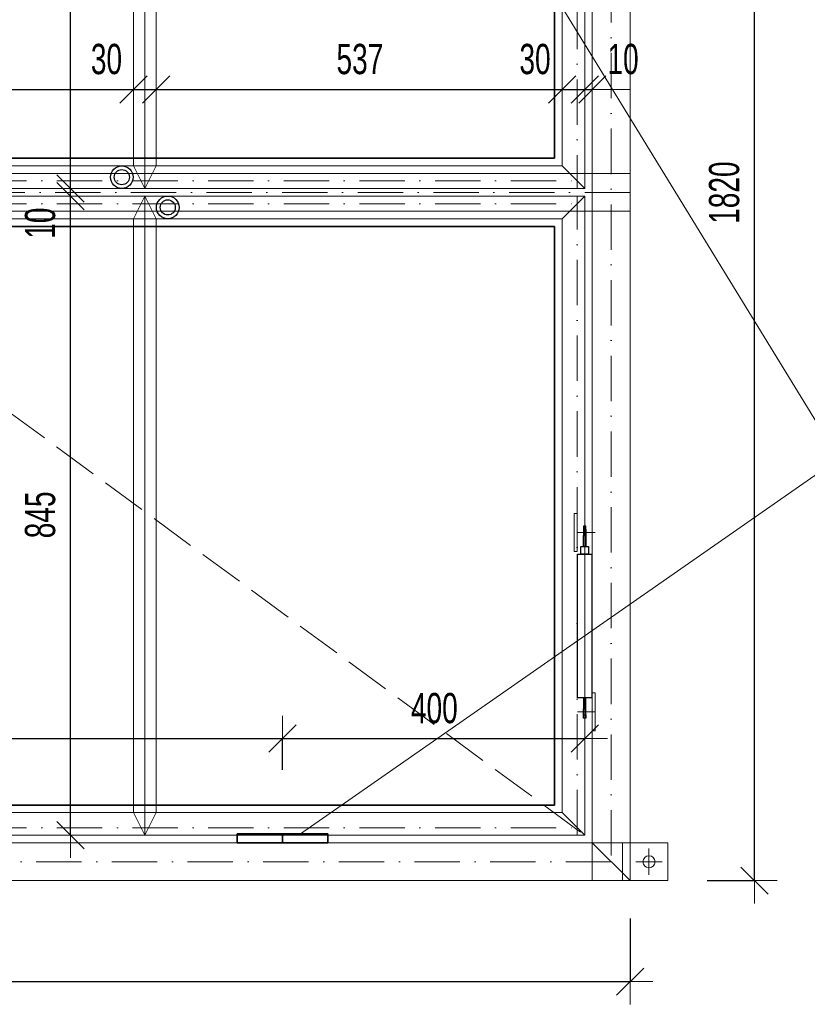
# Model space of a CAD drawing. Header units: millimetres. Extents: x 343 to 29776, y -61286 to -49226.
# Tile 10 of 19: x 3552 to 4594, y -52904 to -51602. Entities that reach past the tile are written whole.
import ezdxf

# ---------------------------------------------------------------- set-up
doc = ezdxf.new("R2010")
doc.units = ezdxf.units.MM
doc.header["$PDMODE"] = 65
for name, pattern in [('Carkovana 2x_1', [80, 60, -20]), ('Cerchovana 0.5x_1', [62, 30, -16, 0, -16]), ('Cerchovana_1', [100, 60, -20, 0, -20])]:
    doc.linetypes.add(name, pattern=pattern)
doc.layers.add('XR$1$VÝKRES (Z5) - REV. DVÍŘKA_1', color=7, linetype='Continuous', lineweight=25)
doc.styles.add('ARIALNARROW', font='ARIALN.TTF')
doc.dimstyles.new('DIMSTYLE_11', dxfattribs={"dimtxt": 40, "dimasz": 60, "dimexe": 0, "dimexo": 0, "dimgap": 20, "dimtad": 2, "dimdec": 0, "dimrnd": 1, "dimzin": 12, "dimdsep": 46, "dimtxsty": 'ARIALNARROW', "dimblk1": 'ALL_ML_STRICH', "dimblk2": 'ALL_ML_STRICH', "dimsah": 1, "dimcen": 0, "dimclrd": 6, "dimclre": 6, "dimclrt": 6, "dimadec": 0, "dimazin": 0, "dimtfac": 1, "dimtdec": 0, "dimtix": 1, "dimtmove": 2, "dimatfit": 3, "dimfxl": 0, "dimtvp": 1.2, "dimtzin": 0, "dimlwd": 0, "dimlwe": 13, "dimarcsym": 0})
doc.dimstyles.new('DIMSTYLE_13', dxfattribs={"dimtxt": 40, "dimasz": 60, "dimexe": 0, "dimexo": 0, "dimgap": 20, "dimtad": 2, "dimdec": 0, "dimrnd": 1, "dimzin": 12, "dimdsep": 46, "dimtxsty": 'ARIALNARROW', "dimblk1": 'ALL_ML_STRICH', "dimblk2": 'ALL_ML_STRICH', "dimsah": 1, "dimcen": 0, "dimclrd": 6, "dimclre": 6, "dimclrt": 6, "dimadec": 0, "dimazin": 0, "dimtfac": 1, "dimtdec": 0, "dimtix": 1, "dimtmove": 2, "dimatfit": 3, "dimfxl": 0, "dimtzin": 0, "dimlwd": 0, "dimlwe": 13, "dimarcsym": 0})

# ---------------------------------------------------------------- blocks, each defined once
blk = doc.blocks.new('KOMPLEXNÍ OBJEKT_15')
at = {"layer": 'XR$1$VÝKRES (Z5) - REV. DVÍŘKA_1', "color": 1, "linetype": 'Continuous', "lineweight": 13}
for p, q in [((4309.5, -52541.9), (4309.5, -52491.9)), ((4309.5, -52491.9), (4313.5, -52491.9)), ((4313.5, -52491.9), (4313.5, -52541.9)), ((4313.5, -52541.9), (4309.5, -52541.9))]:
    blk.add_line(p, q, dxfattribs=at)
for points in [[(4309.5, -52541.9), (4309.5, -52541.9)], [(4313.5, -52541.9), (4313.5, -52541.9)]]:
    blk.add_lwpolyline(points, close=True, dxfattribs=at)
blk = doc.blocks.new('KOMPLEXNÍ OBJEKT_16')
at = {"layer": 'XR$1$VÝKRES (Z5) - REV. DVÍŘKA_1', "color": 1, "linetype": 'Continuous', "lineweight": 13}
for p, q in [((4285.5, -52304.9), (4285.5, -52254.9)), ((4285.5, -52254.9), (4289.5, -52254.9)), ((4289.5, -52254.9), (4289.5, -52304.9)), ((4289.5, -52304.9), (4285.5, -52304.9))]:
    blk.add_line(p, q, dxfattribs=at)
blk = doc.blocks.new('KOMPLEXNÍ OBJEKT_17')
at = {"layer": 'XR$1$VÝKRES (Z5) - REV. DVÍŘKA_1', "color": 5, "linetype": 'Continuous', "lineweight": 13}
for p, q in [((2029.5, -51795.2), (4269.5, -51795.2)), ((4269.5, -51795.2), (4299.5, -51825.2)), ((4299.5, -51825.2), (1999.5, -51825.2))]:
    blk.add_line(p, q, dxfattribs=at)
at = {"layer": 'XR$1$VÝKRES (Z5) - REV. DVÍŘKA_1', "color": 5, "linetype": 'Cerchovana_1', "lineweight": 13}
blk.add_line((1999.5, -51815.2), (4299.5, -51815.2), dxfattribs=at)
blk = doc.blocks.new('KOMPLEXNÍ OBJEKT_18')
at = {"layer": 'XR$1$VÝKRES (Z5) - REV. DVÍŘKA_1', "color": 5, "linetype": 'Continuous', "lineweight": 13}
for p, q in [((4299.5, -51835.2), (1999.5, -51835.2)), ((4269.5, -51865.2), (4299.5, -51835.2)), ((2029.5, -51865.2), (4269.5, -51865.2))]:
    blk.add_line(p, q, dxfattribs=at)
at = {"layer": 'XR$1$VÝKRES (Z5) - REV. DVÍŘKA_1', "color": 5, "linetype": 'Cerchovana_1', "lineweight": 13}
blk.add_line((1999.5, -51845.2), (4299.5, -51845.2), dxfattribs=at)
blk = doc.blocks.new('KOMPLEXNÍ OBJEKT_20')
at = {"layer": 'XR$1$VÝKRES (Z5) - REV. DVÍŘKA_1', "color": 204, "linetype": 'Continuous', "lineweight": 13}
for p, q in [((4359.5, -51805.2), (1939.5, -51805.2)), ((4359.5, -51855.2), (4359.5, -51805.2)), ((1939.5, -51855.2), (4359.5, -51855.2))]:
    blk.add_line(p, q, dxfattribs=at)
at = {"layer": 'XR$1$VÝKRES (Z5) - REV. DVÍŘKA_1', "color": 204, "linetype": 'Cerchovana_1', "lineweight": 13}
blk.add_line((4359.5, -51830.2), (1939.5, -51830.2), dxfattribs=at)
blk = doc.blocks.new('KOMPLEXNÍ OBJEKT_24')
at = {"layer": 'XR$1$VÝKRES (Z5) - REV. DVÍŘKA_1', "color": 5, "linetype": 'Continuous', "lineweight": 13}
for p, q in [((4269.5, -51010.2), (4299.5, -50980.2)), ((4299.5, -50980.2), (4299.5, -51825.2)), ((4269.5, -51795.2), (4269.5, -51010.2)), ((4299.5, -51825.2), (4269.5, -51795.2))]:
    blk.add_line(p, q, dxfattribs=at)
at = {"layer": 'XR$1$VÝKRES (Z5) - REV. DVÍŘKA_1', "color": 5, "linetype": 'Cerchovana_1', "lineweight": 13}
blk.add_line((4289.5, -50980.2), (4289.5, -51825.2), dxfattribs=at)
blk = doc.blocks.new('KOMPLEXNÍ OBJEKT_27')
at = {"layer": 'XR$1$VÝKRES (Z5) - REV. DVÍŘKA_1', "color": 5, "linetype": 'Continuous', "lineweight": 13}
for p, q in [((3702.5, -51010.2), (3717.5, -50980.2)), ((3717.5, -50980.2), (3717.5, -51825.2)), ((3717.5, -50980.2), (3732.5, -51010.2)), ((3702.5, -51010.2), (3702.5, -51795.2)), ((3732.5, -51010.2), (3732.5, -51795.2)), ((3732.5, -51795.2), (3702.5, -51795.2)), ((3717.5, -51825.2), (3702.5, -51795.2)), ((3717.5, -51825.2), (3732.5, -51795.2))]:
    blk.add_line(p, q, dxfattribs=at)
blk = doc.blocks.new('KOMPLEXNÍ OBJEKT_29')
at = {"layer": 'XR$1$VÝKRES (Z5) - REV. DVÍŘKA_1', "color": 5, "linetype": 'Continuous', "lineweight": 13}
for p, q in [((2029.5, -52650.2), (4269.5, -52650.2)), ((4269.5, -52650.2), (4299.5, -52680.2)), ((4299.5, -52680.2), (1999.5, -52680.2))]:
    blk.add_line(p, q, dxfattribs=at)
at = {"layer": 'XR$1$VÝKRES (Z5) - REV. DVÍŘKA_1', "color": 5, "linetype": 'Cerchovana_1', "lineweight": 13}
blk.add_line((1999.5, -52670.2), (4299.5, -52670.2), dxfattribs=at)
blk = doc.blocks.new('KOMPLEXNÍ OBJEKT_30')
at = {"layer": 'XR$1$VÝKRES (Z5) - REV. DVÍŘKA_1', "color": 1, "linetype": 'Continuous', "lineweight": 13}
for p, q in [((1989.5, -52690.2), (4309.5, -52690.2)), ((4309.5, -52690.2), (4359.5, -52740.2)), ((4359.5, -52740.2), (1939.5, -52740.2))]:
    blk.add_line(p, q, dxfattribs=at)
at = {"layer": 'XR$1$VÝKRES (Z5) - REV. DVÍŘKA_1', "color": 1, "linetype": 'Cerchovana_1', "lineweight": 13}
blk.add_line((4334.5, -52715.2), (1964.5, -52715.2), dxfattribs=at)
blk = doc.blocks.new('KOMPLEXNÍ OBJEKT_31')
at = {"layer": 'XR$1$VÝKRES (Z5) - REV. DVÍŘKA_1', "color": 5, "linetype": 'Continuous', "lineweight": 13}
for p, q in [((4299.5, -51835.2), (4269.5, -51865.2)), ((4299.5, -52680.2), (4299.5, -51835.2)), ((4269.5, -51865.2), (4269.5, -52650.2)), ((4269.5, -52650.2), (4299.5, -52680.2))]:
    blk.add_line(p, q, dxfattribs=at)
at = {"layer": 'XR$1$VÝKRES (Z5) - REV. DVÍŘKA_1', "color": 5, "linetype": 'Cerchovana_1', "lineweight": 13}
blk.add_line((4289.5, -52680.2), (4289.5, -51835.2), dxfattribs=at)
blk = doc.blocks.new('KOMPLEXNÍ OBJEKT_34')
at = {"layer": 'XR$1$VÝKRES (Z5) - REV. DVÍŘKA_1', "color": 5, "linetype": 'Continuous', "lineweight": 13}
for p, q in [((3717.5, -51835.2), (3702.5, -51865.2)), ((3717.5, -51835.2), (3732.5, -51865.2)), ((3717.5, -52680.2), (3717.5, -51835.2)), ((3732.5, -51865.2), (3702.5, -51865.2)), ((3702.5, -52650.2), (3702.5, -51865.2)), ((3732.5, -52650.2), (3732.5, -51865.2)), ((3702.5, -52650.2), (3717.5, -52680.2)), ((3717.5, -52680.2), (3732.5, -52650.2))]:
    blk.add_line(p, q, dxfattribs=at)
blk = doc.blocks.new('ALL_ML_STRICH')
at = {"color": 0, "linetype": 'ByBlock', "lineweight": -2}
for p, q in [((0, -0.5), (0, 0.5)), ((-0.3, -0.3), (0.3, 0.3)), ((-1, 0), (0.5, 0))]:
    blk.add_line(p, q, dxfattribs=at)
blk = doc.blocks.new('*D115')
at = {"layer": 'DEFPOINTS', "color": 6, "linetype": 'Continuous', "lineweight": 13}
for p in [(1939.5, -52740.2), (4359.5, -52740.2), (1939.5, -52873.7)]:
    blk.add_point(p, dxfattribs=at)
at = {"layer": 'XR$1$VÝKRES (Z5) - REV. DVÍŘKA_1', "color": 6, "linetype": 'Continuous', "lineweight": -2}
for p, q in [((1939.5, -52790.4), (1939.5, -52873.7)), ((4359.5, -52790.4), (4359.5, -52873.7)), ((1939.5, -52873.7), (4359.5, -52873.7))]:
    blk.add_line(p, q, dxfattribs=at)
at = {"layer": 'XR$1$VÝKRES (Z5) - REV. DVÍŘKA_1', "color": 6, "linetype": 'Continuous', "lineweight": 13, "xscale": 60, "yscale": 60, "zscale": 60, "rotation": 180}
blk.add_blockref('ALL_ML_STRICH', (1939.5, -52873.7), dxfattribs=at)
at = {"layer": 'XR$1$VÝKRES (Z5) - REV. DVÍŘKA_1', "color": 6, "linetype": 'Continuous', "lineweight": 13, "xscale": 60, "yscale": 60, "zscale": 60}
blk.add_blockref('ALL_ML_STRICH', (4359.5, -52873.7), dxfattribs=at)
at = {"layer": 'XR$1$VÝKRES (Z5) - REV. DVÍŘKA_1', "color": 6, "linetype": 'Continuous', "lineweight": 13, "insert": (3149.1, -52833.7), "char_height": 40, "width": 129.829, "attachment_point": 5, "style": 'ARIALNARROW'}
blk.add_mtext('\\W0.81;\\A1;{2420}', dxfattribs=at)
blk = doc.blocks.new('KOMPLEXNÍ OBJEKT_36')
at = {"layer": 'XR$1$VÝKRES (Z5) - REV. DVÍŘKA_1', "color": 1, "linetype": 'Continuous', "lineweight": 13}
for p, q in [((4359.5, -50920.2), (4359.5, -52740.2)), ((4309.5, -52690.2), (4309.5, -50970.2)), ((4359.5, -52740.2), (4309.5, -52690.2))]:
    blk.add_line(p, q, dxfattribs=at)
at = {"layer": 'XR$1$VÝKRES (Z5) - REV. DVÍŘKA_1', "color": 1, "linetype": 'Cerchovana_1', "lineweight": 13}
blk.add_line((4334.5, -50945.2), (4334.5, -52715.2), dxfattribs=at)
blk = doc.blocks.new('*D121')
at = {"layer": 'DEFPOINTS', "color": 6, "linetype": 'Continuous', "lineweight": 13}
for p in [(3702.7, -51835.2), (3619.1, -52680.2), (3717.5, -52680.2)]:
    blk.add_point(p, dxfattribs=at)
at = {"layer": 'XR$1$VÝKRES (Z5) - REV. DVÍŘKA_1', "color": 6, "linetype": 'Continuous', "lineweight": -2}
for p, q in [((3619.1, -51835.2), (3619.1, -51835.2)), ((3619.1, -52680.2), (3619.1, -51835.2)), ((3619.1, -52680.2), (3619.1, -52680.2))]:
    blk.add_line(p, q, dxfattribs=at)
at = {"layer": 'XR$1$VÝKRES (Z5) - REV. DVÍŘKA_1', "color": 6, "linetype": 'Continuous', "lineweight": 13, "xscale": 60, "yscale": 60, "zscale": 60}
for p, rotation in [((3619.1, -51835.2), 90), ((3619.1, -52680.2), 270)]:
    blk.add_blockref('ALL_ML_STRICH', p, dxfattribs=dict(at, rotation=rotation))
at = {"layer": 'XR$1$VÝKRES (Z5) - REV. DVÍŘKA_1', "color": 6, "linetype": 'Continuous', "lineweight": 13, "insert": (3579.1, -52256.6), "char_height": 40, "width": 97.371, "attachment_point": 5, "rotation": 90, "style": 'ARIALNARROW'}
blk.add_mtext('\\W0.81;\\A1;{845}', dxfattribs=at)
blk = doc.blocks.new('*D122')
at = {"layer": 'DEFPOINTS', "color": 6, "linetype": 'Continuous', "lineweight": 13}
for p in [(3654.8, -51825.2), (3619.1, -51835.2), (3702.7, -51835.2)]:
    blk.add_point(p, dxfattribs=at)
at = {"layer": 'XR$1$VÝKRES (Z5) - REV. DVÍŘKA_1', "color": 6, "linetype": 'Continuous', "lineweight": -2}
for p, q in [((3619.1, -51825.2), (3619.1, -51825.2)), ((3619.1, -51835.2), (3619.1, -51825.2)), ((3619.1, -51835.2), (3619.1, -51835.2))]:
    blk.add_line(p, q, dxfattribs=at)
at = {"layer": 'XR$1$VÝKRES (Z5) - REV. DVÍŘKA_1', "color": 6, "linetype": 'Continuous', "lineweight": 13, "xscale": 60, "yscale": 60, "zscale": 60}
for p, rotation in [((3619.1, -51835.2), 270), ((3619.1, -51825.2), 90)]:
    blk.add_blockref('ALL_ML_STRICH', p, dxfattribs=dict(at, rotation=rotation))
at = {"layer": 'XR$1$VÝKRES (Z5) - REV. DVÍŘKA_1', "color": 6, "linetype": 'Continuous', "lineweight": 13, "insert": (3579.1, -51871), "char_height": 40, "width": 64.914, "attachment_point": 5, "rotation": 90, "style": 'ARIALNARROW'}
blk.add_mtext('\\W0.81;\\A1;{10}', dxfattribs=at)
blk = doc.blocks.new('*D123')
at = {"layer": 'DEFPOINTS', "color": 6, "linetype": 'Continuous', "lineweight": 13}
for p in [(3636.5, -50980.2), (3619.1, -51825.2), (3654.8, -51825.2)]:
    blk.add_point(p, dxfattribs=at)
at = {"layer": 'XR$1$VÝKRES (Z5) - REV. DVÍŘKA_1', "color": 6, "linetype": 'Continuous', "lineweight": -2}
for p, q in [((3619.1, -50980.2), (3619.1, -50980.2)), ((3619.1, -51825.2), (3619.1, -50980.2)), ((3619.1, -51825.2), (3619.1, -51825.2))]:
    blk.add_line(p, q, dxfattribs=at)
at = {"layer": 'XR$1$VÝKRES (Z5) - REV. DVÍŘKA_1', "color": 6, "linetype": 'Continuous', "lineweight": 13, "xscale": 60, "yscale": 60, "zscale": 60}
for p, rotation in [((3619.1, -50980.2), 90), ((3619.1, -51825.2), 270)]:
    blk.add_blockref('ALL_ML_STRICH', p, dxfattribs=dict(at, rotation=rotation))
at = {"layer": 'XR$1$VÝKRES (Z5) - REV. DVÍŘKA_1', "color": 6, "linetype": 'Continuous', "lineweight": 13, "insert": (3579.1, -51401.6), "char_height": 40, "width": 97.371, "attachment_point": 5, "rotation": 90, "style": 'ARIALNARROW'}
blk.add_mtext('\\W0.81;\\A1;{845}', dxfattribs=at)
blk = doc.blocks.new('*D133')
at = {"layer": 'DEFPOINTS', "color": 6, "linetype": 'Continuous', "lineweight": 13}
for p in [(4359.5, -50920.2), (4349.5, -52740.2), (4524.1, -52740.2)]:
    blk.add_point(p, dxfattribs=at)
at = {"layer": 'XR$1$VÝKRES (Z5) - REV. DVÍŘKA_1', "color": 6, "linetype": 'Continuous', "lineweight": -2}
for p, q in [((4461.6, -50920.2), (4524.1, -50920.2)), ((4524.1, -52740.2), (4524.1, -50920.2)), ((4461.6, -52740.2), (4524.1, -52740.2))]:
    blk.add_line(p, q, dxfattribs=at)
at = {"layer": 'XR$1$VÝKRES (Z5) - REV. DVÍŘKA_1', "color": 6, "linetype": 'Continuous', "lineweight": 13, "xscale": 60, "yscale": 60, "zscale": 60}
for p, rotation in [((4524.1, -50920.2), 90), ((4524.1, -52740.2), 270)]:
    blk.add_blockref('ALL_ML_STRICH', p, dxfattribs=dict(at, rotation=rotation))
at = {"layer": 'XR$1$VÝKRES (Z5) - REV. DVÍŘKA_1', "color": 6, "linetype": 'Continuous', "lineweight": 13, "insert": (4484.1, -51830.6), "char_height": 40, "width": 129.829, "attachment_point": 5, "rotation": 90, "style": 'ARIALNARROW'}
blk.add_mtext('\\W0.81;\\A1;{1820}', dxfattribs=at)
blk = doc.blocks.new('*D143')
at = {"layer": 'DEFPOINTS', "color": 6, "linetype": 'Continuous', "lineweight": 13}
for p in [(3164.5, -51694.2), (3164.5, -52158.7), (3702.5, -52160.8)]:
    blk.add_point(p, dxfattribs=at)
at = {"layer": 'XR$1$VÝKRES (Z5) - REV. DVÍŘKA_1', "color": 6, "linetype": 'Continuous', "lineweight": -2}
for p, q in [((3164.5, -51694.2), (3164.5, -51694.2)), ((3164.5, -51694.2), (3702.5, -51694.2)), ((3702.5, -51694.2), (3702.5, -51694.2))]:
    blk.add_line(p, q, dxfattribs=at)
at = {"layer": 'XR$1$VÝKRES (Z5) - REV. DVÍŘKA_1', "color": 6, "linetype": 'Continuous', "lineweight": 13, "xscale": 60, "yscale": 60, "zscale": 60, "rotation": 180}
blk.add_blockref('ALL_ML_STRICH', (3164.5, -51694.2), dxfattribs=at)
at = {"layer": 'XR$1$VÝKRES (Z5) - REV. DVÍŘKA_1', "color": 6, "linetype": 'Continuous', "lineweight": 13, "xscale": 60, "yscale": 60, "zscale": 60}
blk.add_blockref('ALL_ML_STRICH', (3702.5, -51694.2), dxfattribs=at)
at = {"layer": 'XR$1$VÝKRES (Z5) - REV. DVÍŘKA_1', "color": 6, "linetype": 'Continuous', "lineweight": 13, "insert": (3434.5, -51654.2), "char_height": 40, "width": 97.371, "attachment_point": 5, "style": 'ARIALNARROW'}
blk.add_mtext('\\W0.81;\\A1;{538}', dxfattribs=at)
blk = doc.blocks.new('*D144')
at = {"layer": 'DEFPOINTS', "color": 6, "linetype": 'Continuous', "lineweight": 13}
for p in [(3702.5, -51694.2), (3702.5, -52160.8), (3732.5, -52159.9)]:
    blk.add_point(p, dxfattribs=at)
at = {"layer": 'XR$1$VÝKRES (Z5) - REV. DVÍŘKA_1', "color": 6, "linetype": 'Continuous', "lineweight": -2}
for p, q in [((3702.5, -51694.2), (3702.5, -51694.2)), ((3702.5, -51694.2), (3732.5, -51694.2)), ((3732.5, -51694.2), (3732.5, -51694.2))]:
    blk.add_line(p, q, dxfattribs=at)
at = {"layer": 'XR$1$VÝKRES (Z5) - REV. DVÍŘKA_1', "color": 6, "linetype": 'Continuous', "lineweight": 13, "xscale": 60, "yscale": 60, "zscale": 60, "rotation": 180}
blk.add_blockref('ALL_ML_STRICH', (3702.5, -51694.2), dxfattribs=at)
at = {"layer": 'XR$1$VÝKRES (Z5) - REV. DVÍŘKA_1', "color": 6, "linetype": 'Continuous', "lineweight": 13, "xscale": 60, "yscale": 60, "zscale": 60}
blk.add_blockref('ALL_ML_STRICH', (3732.5, -51694.2), dxfattribs=at)
at = {"layer": 'XR$1$VÝKRES (Z5) - REV. DVÍŘKA_1', "color": 6, "linetype": 'Continuous', "lineweight": 13, "insert": (3666.7, -51654.2), "char_height": 40, "width": 64.914, "attachment_point": 5, "style": 'ARIALNARROW'}
blk.add_mtext('\\W0.81;\\A1;{30}', dxfattribs=at)
blk = doc.blocks.new('*D145')
at = {"layer": 'DEFPOINTS', "color": 6, "linetype": 'Continuous', "lineweight": 13}
for p in [(3732.5, -51694.2), (3732.5, -52159.9), (4269.5, -52173)]:
    blk.add_point(p, dxfattribs=at)
at = {"layer": 'XR$1$VÝKRES (Z5) - REV. DVÍŘKA_1', "color": 6, "linetype": 'Continuous', "lineweight": -2}
for p, q in [((3732.5, -51694.2), (3732.5, -51694.2)), ((3732.5, -51694.2), (4269.5, -51694.2)), ((4269.5, -51694.2), (4269.5, -51694.2))]:
    blk.add_line(p, q, dxfattribs=at)
at = {"layer": 'XR$1$VÝKRES (Z5) - REV. DVÍŘKA_1', "color": 6, "linetype": 'Continuous', "lineweight": 13, "xscale": 60, "yscale": 60, "zscale": 60, "rotation": 180}
blk.add_blockref('ALL_ML_STRICH', (3732.5, -51694.2), dxfattribs=at)
at = {"layer": 'XR$1$VÝKRES (Z5) - REV. DVÍŘKA_1', "color": 6, "linetype": 'Continuous', "lineweight": 13, "xscale": 60, "yscale": 60, "zscale": 60}
blk.add_blockref('ALL_ML_STRICH', (4269.5, -51694.2), dxfattribs=at)
at = {"layer": 'XR$1$VÝKRES (Z5) - REV. DVÍŘKA_1', "color": 6, "linetype": 'Continuous', "lineweight": 13, "insert": (4002, -51654.2), "char_height": 40, "width": 97.371, "attachment_point": 5, "style": 'ARIALNARROW'}
blk.add_mtext('\\W0.81;\\A1;{537}', dxfattribs=at)
blk = doc.blocks.new('*D146')
at = {"layer": 'DEFPOINTS', "color": 6, "linetype": 'Continuous', "lineweight": 13}
for p in [(4269.5, -51694.2), (4269.5, -52173), (4299.5, -52176.7)]:
    blk.add_point(p, dxfattribs=at)
at = {"layer": 'XR$1$VÝKRES (Z5) - REV. DVÍŘKA_1', "color": 6, "linetype": 'Continuous', "lineweight": -2}
for p, q in [((4269.5, -51694.2), (4269.5, -51694.2)), ((4269.5, -51694.2), (4299.5, -51694.2)), ((4299.5, -51694.2), (4299.5, -51694.2))]:
    blk.add_line(p, q, dxfattribs=at)
at = {"layer": 'XR$1$VÝKRES (Z5) - REV. DVÍŘKA_1', "color": 6, "linetype": 'Continuous', "lineweight": 13, "xscale": 60, "yscale": 60, "zscale": 60, "rotation": 180}
blk.add_blockref('ALL_ML_STRICH', (4269.5, -51694.2), dxfattribs=at)
at = {"layer": 'XR$1$VÝKRES (Z5) - REV. DVÍŘKA_1', "color": 6, "linetype": 'Continuous', "lineweight": 13, "xscale": 60, "yscale": 60, "zscale": 60}
blk.add_blockref('ALL_ML_STRICH', (4299.5, -51694.2), dxfattribs=at)
at = {"layer": 'XR$1$VÝKRES (Z5) - REV. DVÍŘKA_1', "color": 6, "linetype": 'Continuous', "lineweight": 13, "insert": (4233.7, -51654.2), "char_height": 40, "width": 64.914, "attachment_point": 5, "style": 'ARIALNARROW'}
blk.add_mtext('\\W0.81;\\A1;{30}', dxfattribs=at)
blk = doc.blocks.new('*D147')
at = {"layer": 'DEFPOINTS', "color": 6, "linetype": 'Continuous', "lineweight": 13}
for p in [(4299.5, -51694.2), (4309.5, -52166.7), (4299.5, -52176.7)]:
    blk.add_point(p, dxfattribs=at)
at = {"layer": 'XR$1$VÝKRES (Z5) - REV. DVÍŘKA_1', "color": 6, "linetype": 'Continuous', "lineweight": -2}
for p, q in [((4299.5, -51694.2), (4299.5, -51694.2)), ((4299.5, -51694.2), (4309.5, -51694.2)), ((4309.5, -51694.2), (4309.5, -51694.2))]:
    blk.add_line(p, q, dxfattribs=at)
at = {"layer": 'XR$1$VÝKRES (Z5) - REV. DVÍŘKA_1', "color": 6, "linetype": 'Continuous', "lineweight": 13, "xscale": 60, "yscale": 60, "zscale": 60}
blk.add_blockref('ALL_ML_STRICH', (4309.5, -51694.2), dxfattribs=at)
at = {"layer": 'XR$1$VÝKRES (Z5) - REV. DVÍŘKA_1', "color": 6, "linetype": 'Continuous', "lineweight": 13, "xscale": 60, "yscale": 60, "zscale": 60, "rotation": 180}
blk.add_blockref('ALL_ML_STRICH', (4299.5, -51694.2), dxfattribs=at)
at = {"layer": 'XR$1$VÝKRES (Z5) - REV. DVÍŘKA_1', "color": 6, "linetype": 'Continuous', "lineweight": 13, "insert": (4350.2, -51654.2), "char_height": 40, "width": 64.914, "attachment_point": 5, "style": 'ARIALNARROW'}
blk.add_mtext('\\W0.81;\\A1;{10}', dxfattribs=at)
blk = doc.blocks.new('*D149')
at = {"layer": 'DEFPOINTS', "color": 6, "linetype": 'Continuous', "lineweight": 13}
for p in [(2399.5, -52552.3), (2399.5, -52690.2), (3899.5, -52690.2)]:
    blk.add_point(p, dxfattribs=at)
at = {"layer": 'XR$1$VÝKRES (Z5) - REV. DVÍŘKA_1', "color": 6, "linetype": 'Continuous', "lineweight": -2}
for p, q in [((2399.5, -52593.8), (2399.5, -52552.3)), ((2399.5, -52552.3), (3899.5, -52552.3)), ((3899.5, -52593.8), (3899.5, -52552.3))]:
    blk.add_line(p, q, dxfattribs=at)
at = {"layer": 'XR$1$VÝKRES (Z5) - REV. DVÍŘKA_1', "color": 6, "linetype": 'Continuous', "lineweight": 13, "xscale": 60, "yscale": 60, "zscale": 60, "rotation": 180}
blk.add_blockref('ALL_ML_STRICH', (2399.5, -52552.3), dxfattribs=at)
at = {"layer": 'XR$1$VÝKRES (Z5) - REV. DVÍŘKA_1', "color": 6, "linetype": 'Continuous', "lineweight": 13, "xscale": 60, "yscale": 60, "zscale": 60}
blk.add_blockref('ALL_ML_STRICH', (3899.5, -52552.3), dxfattribs=at)
at = {"layer": 'XR$1$VÝKRES (Z5) - REV. DVÍŘKA_1', "color": 6, "linetype": 'Continuous', "lineweight": 13, "insert": (3149.1, -52512.3), "char_height": 40, "width": 129.829, "attachment_point": 5, "style": 'ARIALNARROW'}
blk.add_mtext('\\W0.81;\\A1;{1500}', dxfattribs=at)
blk = doc.blocks.new('*D150')
at = {"layer": 'DEFPOINTS', "color": 6, "linetype": 'Continuous', "lineweight": 13}
for p in [(3899.5, -52552.3), (4299.5, -52680.2), (3899.5, -52690.2)]:
    blk.add_point(p, dxfattribs=at)
at = {"layer": 'XR$1$VÝKRES (Z5) - REV. DVÍŘKA_1', "color": 6, "linetype": 'Continuous', "lineweight": -2}
for p, q in [((3899.5, -52593.8), (3899.5, -52552.3)), ((3899.5, -52552.3), (4299.5, -52552.3)), ((4299.5, -52552.3), (4299.5, -52552.3))]:
    blk.add_line(p, q, dxfattribs=at)
at = {"layer": 'XR$1$VÝKRES (Z5) - REV. DVÍŘKA_1', "color": 6, "linetype": 'Continuous', "lineweight": 13, "xscale": 60, "yscale": 60, "zscale": 60, "rotation": 180}
blk.add_blockref('ALL_ML_STRICH', (3899.5, -52552.3), dxfattribs=at)
at = {"layer": 'XR$1$VÝKRES (Z5) - REV. DVÍŘKA_1', "color": 6, "linetype": 'Continuous', "lineweight": 13, "xscale": 60, "yscale": 60, "zscale": 60}
blk.add_blockref('ALL_ML_STRICH', (4299.5, -52552.3), dxfattribs=at)
at = {"layer": 'XR$1$VÝKRES (Z5) - REV. DVÍŘKA_1', "color": 6, "linetype": 'Continuous', "lineweight": 13, "insert": (4100.5, -52512.3), "char_height": 40, "width": 97.371, "attachment_point": 5, "style": 'ARIALNARROW'}
blk.add_mtext('\\W0.81;\\A1;{400}', dxfattribs=at)
blk = doc.blocks.new('KOMPLEXNÍ OBJEKT_42')
at = {"layer": 'XR$1$VÝKRES (Z5) - REV. DVÍŘKA_1', "color": 3, "linetype": 'Continuous', "lineweight": 25}
for p, q in [((4301, -52271.4), (4298, -52271.4)), ((4298, -52271.4), (4298, -52275.9)), ((4298, -52275.9), (4301, -52275.9)), ((4298, -52275.9), (4298, -52283.9)), ((4301, -52275.9), (4301, -52271.4)), ((4301, -52275.9), (4301, -52283.9)), ((4298, -52298.4), (4298, -52283.9)), ((4298, -52283.9), (4301, -52283.9)), ((4301, -52283.9), (4301, -52298.4)), ((4294.5, -52308.4), (4294.5, -52298.4)), ((4294.5, -52298.4), (4304.5, -52298.4)), ((4301, -52298.4), (4298, -52298.4)), ((4304.5, -52298.4), (4304.5, -52308.4)), ((4290, -52308.4), (4309, -52308.4)), ((4290, -52498.4), (4290, -52308.4)), ((4304.5, -52308.4), (4294.5, -52308.4)), ((4309, -52308.4), (4309, -52498.4)), ((4309, -52498.4), (4290, -52498.4)), ((4301, -52498.4), (4298, -52498.4)), ((4298, -52498.4), (4298, -52512.9)), ((4301, -52512.9), (4301, -52498.4)), ((4298, -52512.9), (4301, -52512.9)), ((4298, -52520.9), (4298, -52512.9)), ((4298, -52525.4), (4298, -52520.9)), ((4298, -52520.9), (4301, -52520.9)), ((4301, -52520.9), (4301, -52512.9)), ((4301, -52520.9), (4301, -52525.4)), ((4301, -52525.4), (4298, -52525.4))]:
    blk.add_line(p, q, dxfattribs=at)

msp = doc.modelspace()

# ---------------------------------------------------------------- linework, layer by layer
at = {"layer": 'XR$1$VÝKRES (Z5) - REV. DVÍŘKA_1', "color": 7, "linetype": 'Continuous', "lineweight": 13}
for p, q in [((4635.6, -52182.3), (3899.5, -50982.2)), ((3923.5, -52678.2), (4635.6, -52182.3))]:
    msp.add_line(p, q, dxfattribs=at)
at = {"layer": 'XR$1$VÝKRES (Z5) - REV. DVÍŘKA_1', "color": 4, "linetype": 'Continuous', "lineweight": 35}
for p, q in [((4259.5, -51020.2), (4259.5, -51785.2)), ((4259.5, -51785.2), (3174.5, -51785.2)), ((4259.5, -51875.2), (3174.5, -51875.2)), ((4259.5, -52640.2), (4259.5, -51875.2)), ((3174.5, -52640.2), (4259.5, -52640.2))]:
    msp.add_line(p, q, dxfattribs=at)
at = {"layer": 'XR$1$VÝKRES (Z5) - REV. DVÍŘKA_1', "color": 251, "linetype": 'Carkovana 2x_1', "lineweight": 13}
msp.add_line((3149.5, -51835.2), (4299.5, -52680.2), dxfattribs=at)
at = {"layer": 'XR$1$VÝKRES (Z5) - REV. DVÍŘKA_1', "color": 1, "linetype": 'Cerchovana 0.5x_1', "lineweight": 13}
for p, q in [((4313.5, -52279.9), (4290, -52279.9)), ((4313.5, -52516.9), (4290, -52516.9))]:
    msp.add_line(p, q, dxfattribs=at)
at = {"layer": 'XR$1$VÝKRES (Z5) - REV. DVÍŘKA_1', "color": 1, "linetype": 'Continuous', "lineweight": 13}
for p, q in [((4309.5, -52541.9), (4313.5, -52541.9)), ((4409.5, -52690.2), (4309.5, -52690.2)), ((4309.5, -52690.2), (4309.5, -52740.2)), ((4349.5, -52690.2), (4349.5, -52740.2)), ((4409.5, -52740.2), (4409.5, -52690.2)), ((4309.5, -52740.2), (4409.5, -52740.2))]:
    msp.add_line(p, q, dxfattribs=at)
at = {"layer": 'XR$1$VÝKRES (Z5) - REV. DVÍŘKA_1', "color": 7, "linetype": 'Continuous', "lineweight": 35}
for p, q in [((3959.5, -52678.2), (3839.5, -52678.2)), ((3839.5, -52678.2), (3839.5, -52690.2)), ((3899.5, -52678.2), (3899.5, -52690.2)), ((3959.5, -52690.2), (3959.5, -52678.2)), ((3839.5, -52690.2), (3959.5, -52690.2))]:
    msp.add_line(p, q, dxfattribs=at)
at = {"layer": 'XR$1$VÝKRES (Z5) - REV. DVÍŘKA_1', "color": 7, "linetype": 'Continuous', "lineweight": 18}
for p, q in [((4384.5, -52697.6), (4384.5, -52732.7)), ((4402.1, -52715.2), (4366.9, -52715.2))]:
    msp.add_line(p, q, dxfattribs=at)
at = {"layer": 'XR$1$VÝKRES (Z5) - REV. DVÍŘKA_1', "color": 7, "linetype": 'Continuous', "lineweight": 25}
for centre, radius in [((3687, -51810.2), 15), ((3687, -51810.2), 10), ((3747.8, -51850.1), 15), ((3747.8, -51850.1), 10)]:
    msp.add_circle(centre, radius, dxfattribs=at)
at = {"layer": 'XR$1$VÝKRES (Z5) - REV. DVÍŘKA_1', "color": 1, "linetype": 'Continuous', "lineweight": 13}
msp.add_circle((4384.5, -52715.2), 8, dxfattribs=at)

# ---------------------------------------------------------------- block references
for name in ['KOMPLEXNÍ OBJEKT_36', 'KOMPLEXNÍ OBJEKT_16', 'KOMPLEXNÍ OBJEKT_15', 'KOMPLEXNÍ OBJEKT_30']:
    msp.add_blockref(name, (0, 0), dxfattribs=at)
at = {"layer": 'XR$1$VÝKRES (Z5) - REV. DVÍŘKA_1', "color": 5, "linetype": 'Continuous', "lineweight": 13}
for name in ['KOMPLEXNÍ OBJEKT_27', 'KOMPLEXNÍ OBJEKT_24', 'KOMPLEXNÍ OBJEKT_17', 'KOMPLEXNÍ OBJEKT_18', 'KOMPLEXNÍ OBJEKT_34', 'KOMPLEXNÍ OBJEKT_31', 'KOMPLEXNÍ OBJEKT_29']:
    msp.add_blockref(name, (0, 0), dxfattribs=at)
at = {"layer": 'XR$1$VÝKRES (Z5) - REV. DVÍŘKA_1', "color": 204, "linetype": 'Continuous', "lineweight": 13}
msp.add_blockref('KOMPLEXNÍ OBJEKT_20', (0, 0), dxfattribs=at)
at = {"layer": 'XR$1$VÝKRES (Z5) - REV. DVÍŘKA_1', "color": 3, "linetype": 'Continuous', "lineweight": 25}
msp.add_blockref('KOMPLEXNÍ OBJEKT_42', (0, 0), dxfattribs=at)

# ---------------------------------------------------------------- dimensions: what is measured, and where the dimension line sits
at = {"layer": 'XR$1$VÝKRES (Z5) - REV. DVÍŘKA_1', "color": 6, "linetype": 'Continuous', "lineweight": 13}
for base, p1, p2, dimstyle, picture, middle in [((4524.1, -50920.2), (4461.6, -52740.2), (4461.6, -50920.2), 'DIMSTYLE_13', '*D133', (4484.1, -51830.6)), ((3619.1, -50980.2), (3619.1, -51825.2), (3619.1, -50980.2), 'DIMSTYLE_13', '*D123', (3579.1, -51401.6)), ((3619.1, -51825.2), (3619.1, -51835.2), (3619.1, -51825.2), 'DIMSTYLE_11', '*D122', (3579.1, -51871)), ((3619.1, -51835.2), (3619.1, -52680.2), (3619.1, -51835.2), 'DIMSTYLE_13', '*D121', (3579.1, -52256.6))]:
    dim = msp.add_linear_dim(base=base, p1=p1, p2=p2, angle=90, dimstyle=dimstyle, override={"dimpost": '<>', "dimclrd": 6, "dimclre": 6, "dimclrt": 6, "dimlwd": 0, "dimlwe": 13}, dxfattribs=at)
    dim.commit()
    dim.dimension.update_dxf_attribs({"geometry": picture, "text_midpoint": middle, "dimtype": 160})
for base, p1, p2, dimstyle, picture, middle in [((3702.5, -51694.2), (3164.5, -51694.2), (3702.5, -51694.2), 'DIMSTYLE_13', '*D143', (3434.5, -51654.2)), ((3732.5, -51694.2), (3702.5, -51694.2), (3732.5, -51694.2), 'DIMSTYLE_11', '*D144', (3666.7, -51654.2)), ((4269.5, -51694.2), (3732.5, -51694.2), (4269.5, -51694.2), 'DIMSTYLE_13', '*D145', (4002, -51654.2)), ((4299.5, -51694.2), (4269.5, -51694.2), (4299.5, -51694.2), 'DIMSTYLE_11', '*D146', (4233.7, -51654.2)), ((4309.5, -51694.2), (4299.5, -51694.2), (4309.5, -51694.2), 'DIMSTYLE_11', '*D147', (4350.2, -51654.2)), ((3899.5, -52552.3), (2399.5, -52593.8), (3899.5, -52593.8), 'DIMSTYLE_13', '*D149', (3149.1, -52512.3)), ((4299.5, -52552.3), (3899.5, -52593.8), (4299.5, -52552.3), 'DIMSTYLE_13', '*D150', (4100.5, -52512.3)), ((4359.5, -52873.7), (1939.5, -52790.4), (4359.5, -52790.4), 'DIMSTYLE_13', '*D115', (3149.1, -52833.7))]:
    dim = msp.add_linear_dim(base=base, p1=p1, p2=p2, dimstyle=dimstyle, override={"dimpost": '<>', "dimclrd": 6, "dimclre": 6, "dimclrt": 6, "dimlwd": 0, "dimlwe": 13}, dxfattribs=at)
    dim.commit()
    dim.dimension.update_dxf_attribs({"geometry": picture, "text_midpoint": middle, "dimtype": 160})

doc.saveas('drawing.dxf')
